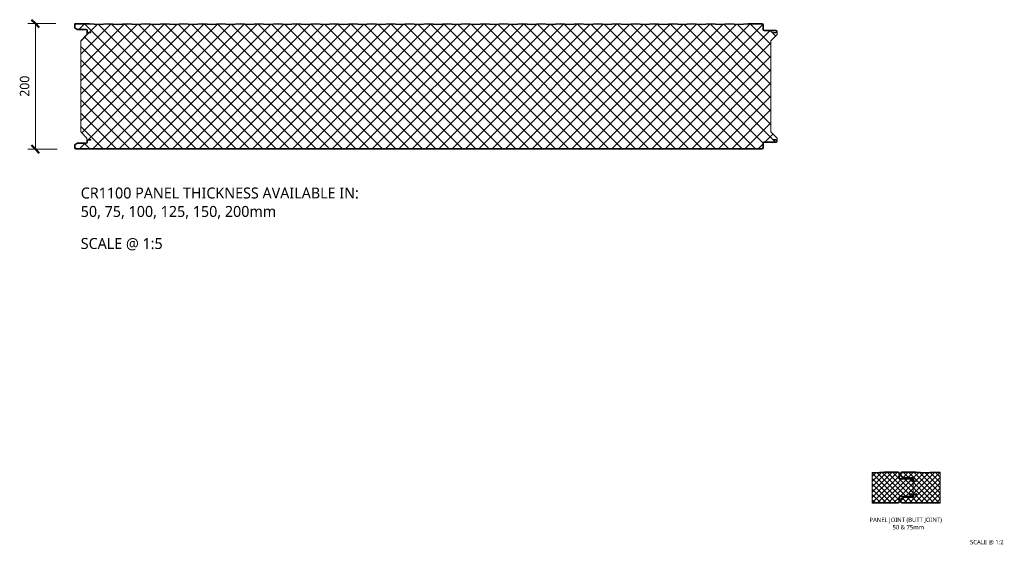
# Model space of a CAD drawing. Header units: millimetres. Extents: x 196 to 3485, y -270 to 1649.
# Tile 1 of 7: x 196 to 1765, y -270 to 568. Entities that reach past the tile are written whole.
import ezdxf

# ---------------------------------------------------------------- set-up
doc = ezdxf.new("R2010")
doc.units = ezdxf.units.MM
for name, color, linetype, lineweight in [('A-ANNO-DIMS', 211, 'Continuous', 9), ('A-ANNO-DIMS-5', 211, 'Continuous', 9), ('A-DETL-GENF', 92, 'Continuous', 13), ('G-ANNO-TEXT', 231, 'Continuous', 9)]:
    doc.layers.add(name, color=color, linetype=linetype, lineweight=lineweight)
doc.styles.add('Yu Gothic', font='Yu Gothic.ttf', dxfattribs={"height": 15})
doc.styles.add('Yu Gothic_1', font='Yu Gothic.ttf', dxfattribs={"height": 17.5})
doc.styles.add('Yu Gothic_2', font='Yu Gothic.ttf', dxfattribs={"height": 7})
doc.dimstyles.new('Diagonal', dxfattribs={"dimscale": 304.8, "dimtxt": 17.413553, "dimasz": 0.04101, "dimexe": 0.03937, "dimexo": 0.024606, "dimgap": 0.024606, "dimtad": 1, "dimdec": 0, "dimzin": 0, "dimdsep": 46, "dimtxsty": 'Yu Gothic', "dimblk1": 'OBLIQUE', "dimblk2": 'OBLIQUE', "dimsah": 1, "dimcen": 0.09, "dimazin": 0, "dimtfac": 1, "dimtdec": 4, "dimtix": 1, "dimtmove": 0, "dimatfit": 3, "dimfxl": 1, "dimtvp": 1, "dimtfill": 1, "dimtolj": 1, "dimtzin": 0, "dimarcsym": 2})
pattern_1 = [(45, (-186.326, 203.047), (-4.24264, 4.24264), []), (135, (-186.326, 203.047), (-4.24264, -4.24264), [])]

# ---------------------------------------------------------------- blocks, each defined once
blk = doc.blocks.new('CR 1100 - SATINLINE - FLAT - CR 1100 200mm - SATINLINE - FLAT-4267392-15 PANEL SIZE AND PROFILE Copy 1 Copy 2 Copy 1 Copy 1 Copy 2 Copy 1 Copy 1')
at = {"layer": 'A-DETL-GENF'}
h = blk.add_hatch(color=256, dxfattribs=at)
h.paths.add_polyline_path([(1060, 0), (1096.2, 0), (1096.7, 0.1), (1097.1, 0.2), (1097.5, 0.5), (1097.8, 0.9), (1097.9, 1.3), (1098, 1.8), (1098, 9.6), (1098.2, 9.9), (1098.4, 10.1), (1098.6, 10.3), (1098.9, 10.5), (1099.2, 10.5), (1118.2, 10.5), (1118.7, 10.6), (1119.1, 10.7), (1119.5, 11), (1119.8, 11.4), (1119.9, 11.8), (1120, 12.3), (1120, 13.2), (1119.9, 13.7), (1119.8, 14.1), (1119.3, 14.6), (1119.1, 14.8), (1118.7, 14.9), (1118.2, 15), (1114, 15), (1114, 14), (1118.4, 14), (1118.8, 13.8), (1119, 13.4), (1119, 13.2), (1119, 12.1), (1118.8, 11.7), (1118.4, 11.5), (1118.2, 11.5), (1099.2, 11.5), (1098.6, 11.4), (1098.1, 11.2), (1097.6, 10.9), (1097.3, 10.4), (1097.1, 9.9), (1097, 9.3), (1097, 1.6), (1096.8, 1.2), (1096.4, 1), (1096.2, 1), (1.6, 1), (1.2, 1.2), (1, 1.6), (1, 1.8), (1, 6.2), (1.2, 6.5), (1.4, 6.7), (5.5, 9), (18.8, 9), (19.4, 9.1), (19.9, 9.3), (20.4, 9.6), (20.7, 10.1), (20.9, 10.6), (21, 11.2), (21, 13.4), (21.2, 13.8), (21.6, 14), (21.8, 14), (26, 14), (26, 15), (21.8, 15), (21.3, 14.9), (20.9, 14.8), (20.5, 14.5), (20.2, 14.1), (20.1, 13.7), (20, 13.2), (20, 10.9), (19.8, 10.6), (19.6, 10.4), (19.4, 10.2), (19.1, 10), (18.8, 10), (5.7, 10), (5.2, 9.9), (4.8, 9.8), (0.9, 7.5), (0.5, 7.2), (0.2, 6.9), (0.1, 6.4), (0, 5.6), (0, 1.8), (0.1, 1.3), (0.2, 0.9), (0.5, 0.5), (0.9, 0.2), (1.3, 0.1), (1.8, 0), (999.3, 0)])
h.paths.add_polyline_path([(1118.2, 185), (1118.7, 185.1), (1119.1, 185.2), (1119.5, 185.5), (1119.8, 186.1), (1119.9, 186.3), (1120, 186.8), (1120, 187.7), (1119.9, 188.2), (1119.8, 188.6), (1119.5, 189), (1119.1, 189.3), (1118.7, 189.4), (1118.2, 189.5), (1098.9, 189.5), (1098.6, 189.7), (1098.4, 189.9), (1098.2, 190.1), (1098, 190.4), (1098, 190.7), (1098, 198.2), (1097.9, 198.7), (1097.8, 199.1), (1097.5, 199.5), (1097.1, 199.8), (1096.7, 199.9), (1096.2, 200), (1073.9, 200), (1059, 199), (1044, 200), (1029, 199), (1014, 200), (999, 199), (984, 200), (969, 199), (954, 200), (939, 199), (924, 200), (909, 199), (894, 200), (879, 199), (864, 200), (849, 199), (834, 200), (819, 199), (804, 200), (789, 199), (774, 200), (759, 199), (744, 200), (729, 199), (714, 200), (699, 199), (684, 200), (669, 199), (654, 200), (639, 199), (624, 200), (609, 199), (594, 200), (579, 199), (564, 200), (549, 199), (534, 200), (519, 199), (504, 200), (489, 199), (474, 200), (459, 199), (444, 200), (429, 199), (414, 200), (399, 199), (384, 200), (369, 199), (354, 200), (339, 199), (324, 200), (309, 199), (294, 200), (279, 199), (264, 200), (249, 199), (234, 200), (219, 199), (204, 200), (189, 199), (174, 200), (159, 199), (144, 200), (129, 199), (114, 200), (99, 199), (84, 200), (69, 199), (54, 200), (39, 199), (24.1, 200), (1.5, 200), (1.1, 199.9), (0.7, 199.7), (0.4, 199.4), (0.2, 199), (0, 198.6), (0, 198.2), (0, 194), (0.1, 193.6), (0.2, 193.1), (0.5, 192.8), (0.9, 192.5), (4.8, 190.2), (5.2, 190.1), (5.7, 190), (19.1, 190), (19.4, 189.8), (19.6, 189.6), (19.8, 189.4), (20, 189.1), (20, 188.8), (20, 186.8), (20.1, 186.3), (20.2, 185.9), (20.5, 185.5), (20.9, 185.2), (21.3, 185.1), (21.8, 185), (26, 185), (26, 186), (21.6, 186), (21.2, 186.2), (21, 186.6), (21, 186.8), (21, 188.8), (20.9, 189.4), (20.7, 189.9), (20.4, 190.4), (19.9, 190.7), (19.4, 190.9), (18.8, 191), (5.5, 191), (1.2, 193.5), (1, 193.8), (1, 194), (1, 198.4), (1.2, 198.7), (1.5, 198.9), (1.9, 199), (24.1, 199), (39, 198), (54, 199), (69, 198), (84, 199), (99, 198), (114, 199), (129, 198), (144, 199), (159, 198), (174, 199), (189, 198), (204, 199), (219, 198), (234, 199), (249, 198), (264, 199), (279, 198), (294, 199), (309, 198), (324, 199), (339, 198), (354, 199), (369, 198), (384, 199), (399, 198), (414, 199), (429, 198), (444, 199), (459, 198), (474, 199), (489, 198), (504, 199), (519, 198), (534, 199), (549, 198), (564, 199), (579, 198), (594, 199), (609, 198), (624, 199), (639, 198), (654, 199), (669, 198), (684, 199), (699, 198), (714, 199), (729, 198), (744, 199), (759, 198), (774, 199), (789, 198), (804, 199), (819, 198), (834, 199), (849, 198), (864, 199), (879, 198), (894, 199), (909, 198), (924, 199), (939, 198), (954, 199), (969, 198), (984, 199), (999.3, 198), (1014, 199), (1029, 198), (1044, 199), (1059, 198), (1073.9, 199), (1096.4, 199), (1096.8, 198.8), (1097, 198.4), (1097, 198.2), (1097, 190.7), (1097.1, 190.1), (1097.3, 189.6), (1097.6, 189.1), (1098.1, 188.8), (1098.6, 188.6), (1099.2, 188.5), (1118.4, 188.5), (1118.8, 188.3), (1119, 187.9), (1119, 187.7), (1119, 186.6), (1118.8, 186.2), (1118.4, 186), (1118.2, 186), (1114, 186), (1114, 185)])
h = blk.add_hatch(dxfattribs=at)
h.set_pattern_fill('FP_6', color=256, style=0, pattern_type=2)
h.set_pattern_definition([(45, (-283.583, -361.559), (-10.6066, 10.6066), []), (135, (-283.583, -361.559), (-10.6066, -10.6066), [])])
h.paths.add_polyline_path([(1096.2, 1), (1096.4, 1), (1096.8, 1.2), (1096.9, 1.4), (1097, 1.8), (1097, 9.6), (1097.1, 9.9), (1097.3, 10.4), (1097.6, 10.9), (1098.1, 11.2), (1098.6, 11.4), (1099.2, 11.5), (1118.4, 11.5), (1118.8, 11.7), (1118.9, 11.9), (1119, 12.3), (1118.9, 13.4), (1118.9, 13.6), (1118.6, 13.9), (1118.2, 14), (1114, 14), (1114, 15), (1118.6, 14.9), (1118.8, 14.9), (1119.1, 14.8), (1119.5, 14.5), (1119.8, 14.1), (1119.9, 13.7), (1120, 13.5), (1120, 17.6), (1110, 27.6), (1110, 172.7), (1120, 182.6), (1120, 186.8), (1119.9, 186.3), (1119.8, 185.9), (1119.5, 185.5), (1119.1, 185.2), (1118.6, 185.1), (1118.2, 185), (1114, 185), (1114, 186), (1118.4, 186), (1118.8, 186.2), (1118.9, 186.4), (1119, 186.8), (1118.9, 187.9), (1118.9, 188.1), (1118.6, 188.4), (1118.2, 188.5), (1098.9, 188.5), (1098.6, 188.6), (1098.1, 188.8), (1097.6, 189.1), (1097.3, 189.6), (1097.1, 190.1), (1097, 190.7), (1096.9, 198.4), (1096.8, 198.7), (1096.6, 198.9), (1096.2, 199), (1073.8, 199), (1059, 198), (1043.8, 199), (1029, 198), (1013.9, 199), (999, 198), (983.9, 199), (969, 198), (953.9, 199), (939, 198), (923.8, 199), (909, 198), (893.9, 199), (879, 198), (863.9, 199), (849, 198), (833.9, 199), (819, 198), (803.9, 199), (789, 198), (773.8, 199), (759, 198), (743.8, 199), (729, 198), (713.8, 199), (699, 198), (683.8, 199), (669, 198), (653.9, 199), (639, 198), (623.8, 199), (609, 198), (593.9, 199), (579, 198), (563.9, 199), (549, 198), (533.8, 199), (519, 198), (503.8, 199), (489, 198), (473.8, 199), (459, 198), (443.8, 199), (429, 198), (413.8, 199), (399, 198), (383.9, 199), (369, 198), (353.9, 199), (339, 198), (323.8, 199), (309, 198), (293.8, 199), (279, 198), (263.8, 199), (249, 198), (233.9, 199), (219, 198), (203.8, 199), (189, 198), (173.9, 199), (159, 198), (143.8, 199), (129, 198), (113.8, 199), (99, 198), (83.9, 199), (69, 198), (53.9, 199), (39, 198), (24.1, 199), (1.5, 198.9), (1.2, 198.7), (1.1, 198.5), (1, 198.2), (1.1, 193.8), (1.1, 193.6), (1.4, 193.3), (5.5, 191), (19.1, 191), (19.4, 190.9), (19.9, 190.7), (20.4, 190.4), (20.7, 189.9), (20.9, 189.4), (21, 188.8), (21.1, 186.6), (21.2, 186.3), (21.4, 186.1), (21.8, 186), (26, 186), (26, 185), (21.4, 185.1), (21.2, 185.1), (20.9, 185.2), (20.5, 185.5), (20.2, 186.1), (20.1, 186.3), (20, 186.8), (20, 182.6), (10, 172.7), (10, 27.6), (20, 17.6), (20, 13.4), (20.1, 13.7), (20.2, 14.1), (20.7, 14.6), (20.9, 14.8), (21.4, 14.9), (21.8, 15), (26, 15), (26, 14), (21.6, 14), (21.2, 13.8), (21.1, 13.6), (21, 13.2), (21, 10.9), (20.9, 10.6), (20.6, 10), (20.4, 9.6), (19.9, 9.3), (19.4, 9.1), (18.8, 9), (5.5, 9), (1.2, 6.5), (1.1, 6.4), (1, 6), (1.1, 1.6), (1.1, 1.4), (1.4, 1.1), (1.8, 1), (1096.2, 1)])
for p, q in [((0, 198.2), (0, 194)), ((0.9, 192.5), (4.8, 190.2)), ((1, 194), (1, 198.2)), ((5.5, 191), (1.4, 193.3)), ((24.1, 200), (1.9, 200)), ((1.9, 199), (24.1, 199)), ((18.8, 191), (5.5, 191)), ((5.7, 190), (18.8, 190)), ((20, 188.8), (20, 186.8)), ((21, 186.8), (21, 188.8)), ((39, 199), (24.1, 200)), ((24.1, 199), (39, 198)), ((54, 200), (39, 199)), ((39, 198), (54, 199)), ((69, 199), (54, 200)), ((54, 199), (69, 198)), ((84, 200), (69, 199)), ((69, 198), (84, 199)), ((99, 199), (84, 200)), ((84, 199), (99, 198)), ((114, 200), (99, 199)), ((99, 198), (114, 199)), ((129, 199), (114, 200)), ((114, 199), (129, 198)), ((144, 200), (129, 199)), ((129, 198), (144, 199)), ((159, 199), (144, 200)), ((144, 199), (159, 198)), ((174, 200), (159, 199)), ((159, 198), (174, 199)), ((189, 199), (174, 200)), ((174, 199), (189, 198)), ((204, 200), (189, 199)), ((189, 198), (204, 199)), ((219, 199), (204, 200)), ((204, 199), (219, 198)), ((234, 200), (219, 199)), ((219, 198), (234, 199)), ((249, 199), (234, 200)), ((234, 199), (249, 198)), ((264, 200), (249, 199)), ((249, 198), (264, 199)), ((279, 199), (264, 200)), ((264, 199), (279, 198)), ((294, 200), (279, 199)), ((279, 198), (294, 199)), ((309, 199), (294, 200)), ((294, 199), (309, 198)), ((324, 200), (309, 199)), ((309, 198), (324, 199)), ((339, 199), (324, 200)), ((324, 199), (339, 198)), ((354, 200), (339, 199)), ((339, 198), (354, 199)), ((369, 199), (354, 200)), ((354, 199), (369, 198)), ((384, 200), (369, 199)), ((369, 198), (384, 199)), ((399, 199), (384, 200)), ((384, 199), (399, 198)), ((414, 200), (399, 199)), ((399, 198), (414, 199)), ((429, 199), (414, 200)), ((414, 199), (429, 198)), ((444, 200), (429, 199)), ((429, 198), (444, 199)), ((459, 199), (444, 200)), ((444, 199), (459, 198)), ((474, 200), (459, 199)), ((459, 198), (474, 199)), ((489, 199), (474, 200)), ((474, 199), (489, 198)), ((504, 200), (489, 199)), ((489, 198), (504, 199)), ((519, 199), (504, 200)), ((504, 199), (519, 198)), ((534, 200), (519, 199)), ((519, 198), (534, 199)), ((549, 199), (534, 200)), ((534, 199), (549, 198)), ((564, 200), (549, 199)), ((549, 198), (564, 199)), ((579, 199), (564, 200)), ((564, 199), (579, 198)), ((594, 200), (579, 199)), ((579, 198), (594, 199)), ((609, 199), (594, 200)), ((594, 199), (609, 198)), ((624, 200), (609, 199)), ((609, 198), (624, 199)), ((639, 199), (624, 200)), ((624, 199), (639, 198)), ((654, 200), (639, 199)), ((639, 198), (654, 199)), ((669, 199), (654, 200)), ((654, 199), (669, 198)), ((684, 200), (669, 199)), ((669, 198), (684, 199)), ((699, 199), (684, 200)), ((684, 199), (699, 198)), ((714, 200), (699, 199)), ((699, 198), (714, 199)), ((729, 199), (714, 200)), ((714, 199), (729, 198)), ((744, 200), (729, 199)), ((729, 198), (744, 199)), ((759, 199), (744, 200)), ((744, 199), (759, 198)), ((774, 200), (759, 199)), ((759, 198), (774, 199)), ((789, 199), (774, 200)), ((774, 199), (789, 198)), ((804, 200), (789, 199)), ((789, 198), (804, 199)), ((819, 199), (804, 200)), ((804, 199), (819, 198)), ((834, 200), (819, 199)), ((819, 198), (834, 199)), ((849, 199), (834, 200)), ((834, 199), (849, 198)), ((864, 200), (849, 199)), ((849, 198), (864, 199)), ((879, 199), (864, 200)), ((864, 199), (879, 198)), ((894, 200), (879, 199)), ((879, 198), (894, 199)), ((909, 199), (894, 200)), ((894, 199), (909, 198)), ((924, 200), (909, 199)), ((909, 198), (924, 199)), ((939, 199), (924, 200)), ((924, 199), (939, 198)), ((954, 200), (939, 199)), ((939, 198), (954, 199)), ((969, 199), (954, 200)), ((954, 199), (969, 198)), ((984, 200), (969, 199)), ((969, 198), (984, 199)), ((999, 199), (984, 200)), ((984, 199), (999, 198)), ((1014, 200), (999, 199)), ((999, 198), (1014, 199)), ((1029, 199), (1014, 200)), ((1014, 199), (1029, 198)), ((1044, 200), (1029, 199)), ((1029, 198), (1044, 199)), ((1059, 199), (1044, 200)), ((1044, 199), (1059, 198)), ((1073.9, 200), (1059, 199)), ((1059, 198), (1073.9, 199)), ((1096.2, 200), (1073.9, 200)), ((1073.9, 199), (1096.2, 199)), ((1097, 198.2), (1097, 190.7)), ((1098, 190.7), (1098, 198.2)), ((1118.2, 189.5), (1099.2, 189.5)), ((1099.2, 188.5), (1118.2, 188.5)), ((20, 182.6), (10, 172.7)), ((10, 172.7), (10, 27.6)), ((20, 186.8), (20, 182.6)), ((26, 186), (21.8, 186)), ((21.8, 185), (26, 185)), ((26, 185), (26, 186)), ((1110, 172.7), (1120, 182.6)), ((1110, 27.6), (1110, 172.7)), ((1118.2, 186), (1114, 186)), ((1114, 186), (1114, 185)), ((1114, 185), (1118.2, 185)), ((1119, 187.7), (1119, 186.8)), ((1120, 186.8), (1120, 187.7)), ((1120, 182.6), (1120, 186.8)), ((10, 27.6), (20, 17.6)), ((20, 17.6), (20, 13.2)), ((1120, 17.6), (1110, 27.6)), ((1120, 13.2), (1120, 17.6)), ((0, 6), (0, 1.8)), ((4.8, 9.8), (0.9, 7.5)), ((1, 1.8), (1, 6)), ((1.4, 6.7), (5.5, 9)), ((1096.2, 1), (1.8, 1)), ((1.8, 0), (1096.2, 0)), ((5.5, 9), (18.8, 9)), ((18.8, 10), (5.7, 10)), ((20, 13.2), (20, 11.2)), ((21, 11.2), (21, 13.2)), ((26, 15), (21.8, 15)), ((21.8, 14), (26, 14)), ((26, 14), (26, 15)), ((1097, 9.3), (1097, 1.8)), ((1098, 1.8), (1098, 9.3)), ((1118.2, 11.5), (1099.2, 11.5)), ((1099.2, 10.5), (1118.2, 10.5)), ((1118.2, 15), (1114, 15)), ((1114, 15), (1114, 14)), ((1114, 14), (1118.2, 14)), ((1119, 13.2), (1119, 12.3)), ((1120, 12.3), (1120, 13.2))]:
    blk.add_line(p, q, dxfattribs=at)
for centre, radius, start, end in [((1.8, 198.2), 1.8, 85.8468, 180), ((1.8, 194), 1.8, 180, 240), ((1.8, 198.2), 0.8, 83.7686, 180), ((1.8, 194), 0.8, 180, 240), ((5.7, 191.8), 1.8, 240, 270), ((18.8, 188.8), 2.2, 360, 90), ((18.8, 188.8), 1.2, 360, 90), ((1096.2, 198.2), 1.8, 0, 90), ((1096.2, 198.2), 0.8, 360, 90), ((1099.2, 190.7), 2.2, 180, 270), ((1099.2, 190.7), 1.2, 180, 270), ((1118.2, 187.7), 1.8, 360, 90), ((1118.2, 187.7), 0.8, 360, 90), ((21.8, 186.8), 1.8, 180, 270), ((21.8, 186.8), 0.8, 180, 270), ((1118.2, 186.8), 0.8, 270, 0), ((1118.2, 186.8), 1.8, 270, 0), ((1.8, 6), 1.8, 120, 180), ((1.8, 1.8), 1.8, 180, 270), ((1.8, 6), 0.8, 120, 180), ((1.8, 1.8), 0.8, 180, 270), ((5.7, 8.2), 1.8, 90, 120), ((18.8, 11.2), 1.2, 270, 0), ((18.8, 11.2), 2.2, 270, 0), ((21.8, 13.2), 1.8, 90, 180), ((21.8, 13.2), 0.8, 90, 180), ((1096.2, 1.8), 1.8, 270, 0), ((1096.2, 1.8), 0.8, 270, 0), ((1099.2, 9.3), 2.2, 90, 180), ((1099.2, 9.3), 1.2, 90, 180), ((1118.2, 13.2), 1.8, 0, 90), ((1118.2, 13.2), 0.8, 360, 90), ((1118.2, 12.3), 1.8, 270, 0), ((1118.2, 12.3), 0.8, 270, 0)]:
    blk.add_arc(centre, radius, start, end, dxfattribs=at)
blk = doc.blocks.new('CR 1100 - SATINLINE - FLAT - CR 1100 50mm - JOINT - SATINLINE - FLAT-4267378-15 PANEL SIZE AND PROFILE Copy 1 Copy 1 Copy 1 Copy 1 Copy 1 Copy 2 Copy 1 Copy 1')
at = {"layer": 'A-DETL-GENF'}
h = blk.add_hatch(color=256, dxfattribs=at)
h.paths.add_polyline_path([(41.5, 0), (41.5, 0), (42, 0), (42.4, 0.2), (42.8, 0.5), (43.1, 0.9), (43.3, 1.3), (43.3, 1.8), (43.3, 9.3), (43.4, 9.6), (43.5, 9.9), (43.7, 10.1), (43.9, 10.3), (44.2, 10.4), (44.5, 10.5), (63.5, 10.5), (64, 10.5), (64.4, 10.7), (64.8, 11), (65.1, 11.4), (65.3, 11.9), (65.3, 12.3), (65.3, 13.2), (65.3, 13.6), (65.1, 14.1), (64.8, 14.4), (64.4, 14.7), (64, 14.9), (63.5, 15), (59.3, 15), (59.3, 14), (63.5, 14), (63.8, 13.9), (63.9, 13.9), (64.2, 13.7), (64.2, 13.6), (64.3, 13.4), (64.3, 13.2), (64.3, 12.3), (64.3, 12.1), (64.2, 11.9), (64.1, 11.7), (63.9, 11.6), (63.8, 11.5), (63.5, 11.5), (44.5, 11.5), (44, 11.4), (43.4, 11.2), (43, 10.8), (42.6, 10.4), (42.4, 9.8), (42.3, 9.3), (42.3, 1.8), (42.3, 1.6), (42.2, 1.4), (42.1, 1.2), (41.9, 1.1), (41.8, 1), (41.5, 1), (0, 1), (0, 0), (33.9, 0)])
h.paths.add_polyline_path([(63.5, 35), (64, 35), (64.4, 35.2), (64.8, 35.5), (65.1, 35.9), (65.3, 36.3), (65.3, 36.8), (65.3, 37.7), (65.3, 38.1), (65.1, 38.6), (64.8, 38.9), (64.4, 39.2), (64, 39.4), (63.5, 39.5), (44.5, 39.5), (44.2, 39.5), (43.9, 39.6), (43.7, 39.8), (43.5, 40.1), (43.4, 40.4), (43.3, 40.7), (43.3, 48.2), (43.3, 48.6), (43.1, 49.1), (42.8, 49.4), (42.4, 49.7), (42, 49.9), (41.5, 50), (19.2, 50), (4.3, 49), (0, 49.3), (0, 48.3), (4.3, 48), (19.2, 49), (41.5, 49), (41.8, 48.9), (41.9, 48.9), (42.1, 48.7), (42.2, 48.6), (42.3, 48.4), (42.3, 48.2), (42.3, 40.7), (42.4, 40.1), (42.6, 39.6), (43, 39.1), (43.4, 38.8), (44, 38.5), (44.5, 38.5), (63.5, 38.5), (63.8, 38.4), (63.9, 38.4), (64.2, 38.2), (64.2, 38.1), (64.3, 37.9), (64.3, 37.7), (64.3, 36.8), (64.3, 36.5), (64.2, 36.4), (64.1, 36.2), (63.9, 36.1), (63.8, 36), (63.5, 36), (59.3, 36), (59.3, 35)])
h = blk.add_hatch(dxfattribs=at)
h.set_pattern_fill('FP_7', color=256, style=0, pattern_type=2)
h.set_pattern_definition(pattern_1)
h.paths.add_polyline_path([(0, 1), (41.5, 1), (41.8, 1), (42, 1.1), (42.1, 1.2), (42.2, 1.4), (42.3, 1.6), (42.3, 1.8), (42.3, 9.3), (42.4, 9.9), (42.6, 10.4), (43, 10.8), (43.4, 11.2), (44, 11.4), (44.5, 11.5), (63.5, 11.5), (63.8, 11.5), (64, 11.6), (64.2, 11.8), (64.3, 11.9), (64.3, 12.1), (64.3, 12.3), (64.3, 13.2), (64.3, 13.4), (64.2, 13.6), (64.1, 13.7), (63.9, 13.9), (63.8, 13.9), (63.5, 14), (59.3, 14), (59.3, 15), (63.5, 15), (64, 14.9), (64.4, 14.7), (64.8, 14.4), (65.1, 14.1), (65.3, 13.6), (65.3, 13.2), (65.3, 36.8), (65.3, 36.3), (65.1, 35.9), (64.8, 35.5), (64.4, 35.2), (63.9, 35), (63.5, 35), (59.3, 35), (59.3, 36), (63.5, 36), (63.8, 36), (64, 36.1), (64.2, 36.3), (64.2, 36.4), (64.3, 36.6), (64.3, 36.8), (64.3, 37.7), (64.3, 37.9), (64.2, 38.1), (64.1, 38.3), (63.9, 38.4), (63.7, 38.4), (63.5, 38.5), (44.5, 38.5), (43.9, 38.6), (43.4, 38.8), (43, 39.1), (42.6, 39.6), (42.4, 40.1), (42.3, 40.7), (42.3, 48.2), (42.3, 48.4), (42.2, 48.6), (42.1, 48.7), (41.9, 48.9), (41.8, 48.9), (41.5, 49), (19.2, 49), (4.3, 48), (0, 48.3), (0, 48)])
h = blk.add_hatch(color=256, dxfattribs=at)
h.paths.add_polyline_path([(108.2, 0), (108.2, 1), (47.1, 1), (46.9, 1), (46.7, 1.1), (46.6, 1.2), (46.5, 1.4), (46.4, 1.6), (46.3, 1.8), (46.3, 6), (46.4, 6.2), (46.5, 6.4), (46.6, 6.5), (46.7, 6.7), (50.8, 9), (64.2, 9), (64.7, 9.1), (65.2, 9.3), (65.7, 9.6), (66.1, 10.1), (66.3, 10.6), (66.3, 11.2), (66.3, 13.2), (66.4, 13.4), (66.5, 13.6), (66.6, 13.8), (66.7, 13.9), (66.9, 14), (67.1, 14), (71.3, 14), (71.3, 15), (67.1, 15), (66.7, 14.9), (66.2, 14.8), (65.9, 14.5), (65.6, 14.1), (65.4, 13.6), (65.3, 13.2), (65.3, 11.2), (65.3, 10.9), (65.2, 10.6), (65, 10.4), (64.7, 10.2), (64.5, 10), (64.1, 10), (51, 10), (50.6, 9.9), (50.1, 9.8), (46.2, 7.5), (45.9, 7.2), (45.6, 6.9), (45.4, 6.4), (45.3, 6), (45.3, 1.8), (45.4, 1.3), (45.6, 0.9), (45.9, 0.5), (46.2, 0.2), (46.7, 0.1), (47.1, 0), (94.4, 0)])
h.paths.add_polyline_path([(67.1, 35), (71.3, 35), (71.3, 36), (67.1, 36), (66.9, 36), (66.7, 36.1), (66.6, 36.2), (66.5, 36.4), (66.4, 36.6), (66.3, 36.8), (66.3, 38.8), (66.3, 39.4), (66.1, 39.9), (65.7, 40.4), (65.2, 40.7), (64.7, 40.9), (64.1, 41), (50.8, 41), (46.7, 43.3), (46.6, 43.5), (46.5, 43.6), (46.4, 43.8), (46.3, 44), (46.4, 48.4), (46.4, 48.6), (46.5, 48.7), (46.7, 48.9), (46.9, 48.9), (47, 49), (49, 49), (69.5, 49), (84.3, 48), (99.3, 49), (108.2, 48.4), (108.2, 49.4), (99.3, 50), (84.3, 49), (69.5, 50), (46.9, 50), (46.5, 49.9), (46.1, 49.7), (45.8, 49.4), (45.5, 49), (45.4, 48.6), (45.3, 48.2), (45.3, 44), (45.4, 43.6), (45.6, 43.1), (45.9, 42.8), (46.2, 42.5), (50.1, 40.2), (50.6, 40.1), (51, 40), (64.2, 40), (64.5, 40), (64.7, 39.8), (65, 39.6), (65.2, 39.4), (65.3, 39.1), (65.3, 38.8), (65.4, 36.8), (65.4, 36.3), (65.6, 35.9), (65.9, 35.5), (66.2, 35.2), (66.7, 35.1)])
h = blk.add_hatch(dxfattribs=at)
h.set_pattern_fill('FP_7', color=256, style=0, pattern_type=2)
h.set_pattern_definition(pattern_1)
h.paths.add_polyline_path([(79.3, 1), (108.2, 1), (108.2, 48.4), (99.3, 49), (84.3, 48), (69.5, 49), (47, 49), (46.9, 48.9), (46.7, 48.9), (46.5, 48.7), (46.4, 48.6), (46.4, 48.4), (46.3, 48.2), (46.3, 44), (46.4, 43.8), (46.5, 43.6), (46.6, 43.5), (46.7, 43.3), (50.8, 41), (64.2, 41), (64.7, 40.9), (65.2, 40.7), (65.7, 40.4), (66.1, 39.9), (66.3, 39.4), (66.3, 38.8), (66.4, 36.7), (66.4, 36.5), (66.5, 36.3), (66.6, 36.2), (66.8, 36.1), (66.9, 36), (67.1, 36), (71.3, 36), (71.3, 35), (67.1, 35), (66.7, 35.1), (66.2, 35.2), (65.9, 35.5), (65.6, 35.9), (65.4, 36.3), (65.3, 36.8), (65.3, 13.2), (65.4, 13.7), (65.6, 14.1), (65.9, 14.5), (66.2, 14.8), (66.7, 14.9), (67.1, 15), (71.3, 15), (71.3, 14), (67.1, 14), (66.9, 13.9), (66.7, 13.8), (66.5, 13.7), (66.4, 13.5), (66.4, 13.3), (66.3, 13.2), (66.3, 11.2), (66.3, 10.6), (66.1, 10.1), (65.7, 9.6), (65.2, 9.3), (64.7, 9.1), (64.1, 9), (50.8, 9), (46.7, 6.7), (46.6, 6.5), (46.5, 6.4), (46.4, 6.2), (46.3, 6), (46.3, 1.8), (46.4, 1.6), (46.5, 1.3), (46.6, 1.2), (46.7, 1.1), (46.9, 1), (47.1, 1), (65.2, 1)])
for p, q in [((4.3, 49), (0, 49.3)), ((0, 49.3), (0, 48.3)), ((0, 48.3), (0, 1)), ((0, 48.3), (4.3, 48)), ((19.2, 50), (4.3, 49)), ((4.3, 48), (19.2, 49)), ((41.5, 50), (19.2, 50)), ((19.2, 49), (41.5, 49)), ((42.3, 48.2), (42.3, 40.7)), ((43.3, 40.7), (43.3, 48.2)), ((45.3, 48.2), (45.3, 44)), ((46.3, 44), (46.3, 48.2)), ((47.2, 49), (69.5, 49)), ((69.5, 50), (47.3, 50)), ((84.3, 49), (69.5, 50)), ((69.5, 49), (84.3, 48)), ((99.3, 50), (84.3, 49)), ((84.3, 48), (99.3, 49)), ((108.2, 49.4), (99.3, 50)), ((99.3, 49), (108.2, 48.4)), ((108.2, 48.4), (108.2, 49.4)), ((108.2, 1), (108.2, 48.4)), ((63.5, 39.5), (44.5, 39.5)), ((44.5, 38.5), (63.5, 38.5)), ((46.2, 42.5), (50.1, 40.2)), ((50.8, 41), (46.7, 43.3)), ((64.1, 41), (50.8, 41)), ((51, 40), (64.1, 40)), ((63.5, 36), (59.3, 36)), ((59.3, 36), (59.3, 35)), ((59.3, 35), (63.5, 35)), ((64.3, 37.7), (64.3, 36.8)), ((65.3, 38.8), (65.3, 37.7)), ((65.3, 36.8), (65.3, 37.7)), ((65.3, 36.8), (65.3, 13.2)), ((66.3, 36.8), (66.3, 38.8)), ((71.3, 36), (67.1, 36)), ((67.1, 35), (71.3, 35)), ((71.3, 35), (71.3, 36)), ((41.5, 1), (0, 1)), ((0, 1), (0, 0)), ((42.3, 9.3), (42.3, 1.8)), ((43.3, 1.8), (43.3, 9.3)), ((63.5, 11.5), (44.5, 11.5)), ((44.5, 10.5), (63.5, 10.5)), ((45.3, 6), (45.3, 1.8)), ((50.1, 9.8), (46.2, 7.5)), ((46.3, 1.8), (46.3, 6)), ((46.7, 6.7), (50.8, 9)), ((108.2, 1), (47.1, 1)), ((47.1, 0), (108.2, 0)), ((50.8, 9), (64.1, 9)), ((64.1, 10), (51, 10)), ((63.5, 15), (59.3, 15)), ((59.3, 15), (59.3, 14)), ((59.3, 14), (63.5, 14)), ((64.3, 13.2), (64.3, 12.3)), ((65.3, 13.2), (65.3, 13.2)), ((65.3, 12.3), (65.3, 13.2)), ((65.3, 12.3), (65.3, 11.2)), ((66.3, 11.2), (66.3, 13.2)), ((71.3, 15), (67.1, 15)), ((67.1, 14), (71.3, 14)), ((71.3, 14), (71.3, 15)), ((108.2, 0), (108.2, 1)), ((0, 0), (41.5, 0))]:
    blk.add_line(p, q, dxfattribs=at)
for centre, radius, start, end in [((41.5, 48.2), 1.8, 360, 90), ((41.5, 48.2), 0.8, 0, 90), ((47.1, 48.2), 1.8, 85.8468, 180), ((47.1, 48.2), 0.8, 83.7686, 180), ((44.5, 40.7), 2.2, 180, 270), ((44.5, 40.7), 1.2, 180, 270), ((47.1, 44), 1.8, 180, 240), ((47.1, 44), 0.8, 180, 240), ((51, 41.8), 1.8, 240, 270), ((63.5, 37.7), 1.8, 360, 90), ((63.5, 37.7), 0.8, 0, 90), ((63.5, 36.8), 0.8, 270, 0), ((63.5, 36.8), 1.8, 270, 360), ((64.1, 38.8), 2.2, 360, 90), ((64.1, 38.8), 1.2, 0, 90), ((67.1, 36.8), 1.8, 181.0557, 270), ((67.1, 36.8), 0.8, 180, 270), ((41.5, 1.8), 1.8, 270, 0), ((41.5, 1.8), 0.8, 270, 0), ((44.5, 9.3), 2.2, 90, 180), ((44.5, 9.3), 1.2, 90, 180), ((47.1, 6), 1.8, 120, 180), ((47.1, 1.8), 1.8, 180, 270), ((47.1, 6), 0.8, 120, 180), ((47.1, 1.8), 0.8, 180, 270), ((51, 8.2), 1.8, 90, 120), ((63.5, 13.2), 1.8, 0, 90), ((63.5, 13.2), 0.8, 0, 90), ((63.5, 12.3), 1.8, 270, 0), ((63.5, 12.3), 0.8, 270, 0), ((64.1, 11.2), 1.2, 270, 0), ((64.1, 11.2), 2.2, 270, 360), ((67.1, 13.2), 1.8, 90, 180), ((67.1, 13.2), 0.8, 90, 180)]:
    blk.add_arc(centre, radius, start, end, dxfattribs=at)
blk = doc.blocks.new('DIMBLOCK6-15 PANEL SIZE AND PROFILE Copy 1 Copy 2 Copy 1 Copy 1 Copy 2 Copy 1 Copy 1')
at = {"layer": 'A-ANNO-DIMS-5', "lineweight": 50}
for p, q in [((221.5, 561.6), (215.2, 567.8)), ((221.5, 561.6), (227.7, 555.3)), ((221.5, 361.6), (215.2, 367.8)), ((221.5, 361.6), (227.7, 355.3))]:
    blk.add_line(p, q, dxfattribs=at)
at = {"layer": 'A-ANNO-DIMS-5'}
for p, q in [((221.5, 561.6), (209.5, 561.6)), ((221.5, 361.6), (221.5, 561.6)), ((221.5, 561.6), (253.9, 561.6)), ((221.5, 361.6), (209.5, 361.6)), ((221.5, 361.6), (256.3, 361.6))]:
    blk.add_line(p, q, dxfattribs=at)
at = {"layer": 'A-ANNO-DIMS-5', "color": 0, "insert": (196.7, 445), "char_height": 15, "width": 39.641, "attachment_point": 1, "rotation": 90, "line_spacing_factor": 1.024327, "style": 'Yu Gothic', "bg_fill": 3, "box_fill_scale": 1.25, "bg_fill_color": 9, "bg_fill_true_color": 13158600, "bg_fill_transparency": 0}
blk.add_mtext('200', dxfattribs=at)
blk = doc.blocks.new('_Oblique')
at = {"color": 0, "linetype": 'ByBlock', "lineweight": -2}
blk.add_line((-0.5, -0.5), (0.5, 0.5), dxfattribs=at)

msp = doc.modelspace()

# ---------------------------------------------------------------- block references
at = {"layer": 'A-DETL-GENF'}
for name, p in [('CR 1100 - SATINLINE - FLAT - CR 1100 200mm - SATINLINE - FLAT-4267392-15 PANEL SIZE AND PROFILE Copy 1 Copy 2 Copy 1 Copy 1 Copy 2 Copy 1 Copy 1', (283.6, 361.6)), ('CR 1100 - SATINLINE - FLAT - CR 1100 50mm - JOINT - SATINLINE - FLAT-4267378-15 PANEL SIZE AND PROFILE Copy 1 Copy 1 Copy 1 Copy 1 Copy 1 Copy 2 Copy 1 Copy 1', (1554.9, -203))]:
    msp.add_blockref(name, p, dxfattribs=at)

# ---------------------------------------------------------------- texts
at = {"layer": 'G-ANNO-TEXT', "color": 7, "attachment_point": 1, "bg_fill": 3, "box_fill_scale": 1.25, "bg_fill_color": 9, "bg_fill_true_color": 13158600, "bg_fill_transparency": 0}
for s, insert, char_height, width, style in [('CR1100 PANEL THICKNESS AVAILABLE IN: ', (293.7, 300.3), 17.5, 571.202, 'Yu Gothic_1'), ('50, 75, 100, 125, 150, 200mm', (293.7, 270.9), 17.5, 367.173, 'Yu Gothic_1'), ('SCALE @ 1:5', (293.7, 219.8), 17.5, 166.35, 'Yu Gothic_1'), ('PANEL JOINT (BUTT JOINT) ', (1550.7, -225.9), 7, 149.595, 'Yu Gothic_2'), ('SCALE @ 1:2', (1710.9, -261.4), 7, 66.54, 'Yu Gothic_2')]:
    msp.add_mtext(s, dxfattribs=dict(at, insert=insert, char_height=char_height, width=width, style=style))

# ---------------------------------------------------------------- dimensions: what is measured, and where the dimension line sits
at = {"layer": 'A-ANNO-DIMS'}
dim = msp.add_linear_dim(base=(221.5, 561.6), p1=(263.8, 361.6), p2=(261.4, 561.6), angle=90, dimstyle='Diagonal', override={"dimpost": '<>', "dimfxl": 200.014277}, dxfattribs=at)
dim.commit()
dim.dimension.update_dxf_attribs({"geometry": 'DIMBLOCK6-15 PANEL SIZE AND PROFILE Copy 1 Copy 2 Copy 1 Copy 1 Copy 2 Copy 1 Copy 1', "text_midpoint": (206.5, 461.6)})

# ---------------------------------------------------------------- next in the draw order: texts
at = {"layer": 'G-ANNO-TEXT', "color": 7, "insert": (1587.3, -237.7), "char_height": 7, "width": 60.928, "attachment_point": 1, "style": 'Yu Gothic_2', "bg_fill": 3, "box_fill_scale": 1.25, "bg_fill_color": 9, "bg_fill_true_color": 13158600, "bg_fill_transparency": 0}
msp.add_mtext('50 & 75mm ', dxfattribs=at)

doc.saveas('drawing.dxf')
